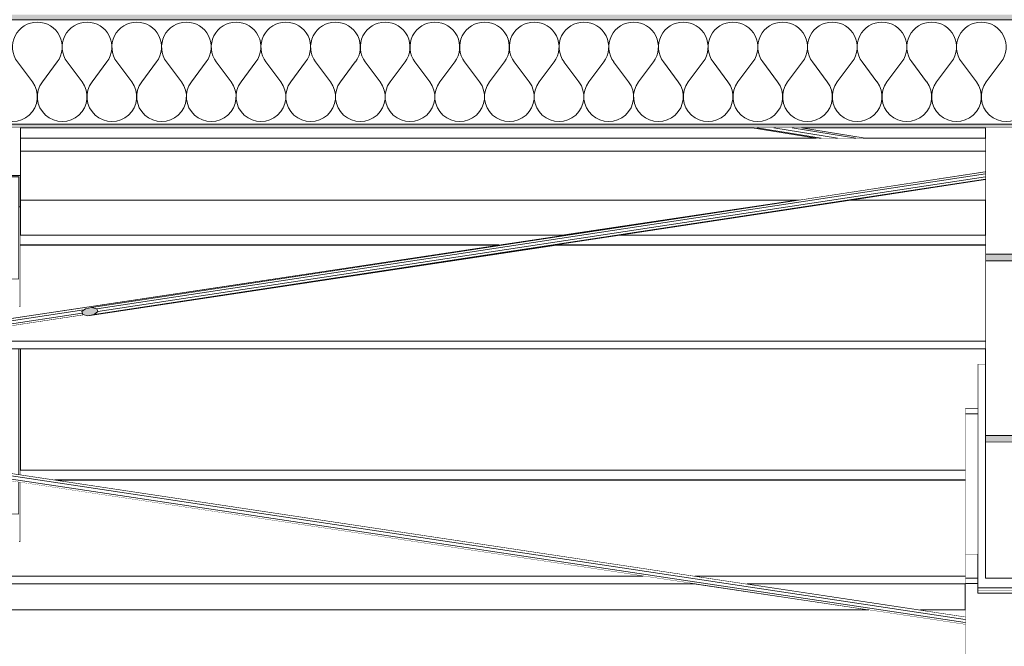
# Model space of a CAD drawing. Header units: millimetres. Extents: x -12989 to 402831, y -50461 to 30884.
# Tile 129 of 175: x 390741 to 392695, y -40407 to -39165. Entities that reach past the tile are written whole.
import ezdxf

# ---------------------------------------------------------------- set-up
doc = ezdxf.new("R2010")
doc.units = ezdxf.units.MM
doc.header["$MEASUREMENT"] = 0
doc.linetypes.add('Wipeout_Contour', pattern=[1000, 0, -1000])
for name, color, linetype in [('AS_Belki.Import IFC', 7, 'Continuous'), ('AS_Blachy.Import IFC', 7, 'Continuous'), ('Nowe_A__DACHY', 7, 'Continuous'), ('Nowe_A__SCIANY', 7, 'Continuous')]:
    doc.layers.add(name, color=color, linetype=linetype)
for name, color, linetype, lineweight in [('AS_Belki.Import IFC_Nr_pióra__1', 7, 'Continuous', 13), ('AS_Belki.Import IFC_Nr_pióra__90', 7, 'Continuous', 13), ('AS_Blachy.Import IFC_Nr_pióra__4', 7, 'Continuous', 13), ('Nowe_A__DACHY_Nr_pióra__52', 7, 'Continuous', 15), ('Nowe_A__DACHY_Nr_pióra__72', 7, 'Continuous', 13)]:
    doc.layers.add(name, color=color, linetype=linetype, lineweight=lineweight)
doc.layers.add('Nowe_A__DACHY_Nr_pióra__162', color=7, linetype='Continuous', lineweight=5, true_color=0x6a6a6a)
doc.layers.add('Nowe_A__DACHY_Nr_pióra__174', color=7, linetype='Continuous', lineweight=5, true_color=0x6a6a6a)

# ---------------------------------------------------------------- blocks, each defined once
blk = doc.blocks.new('ElemPrzekroju_2_1', base_point=(362576.7, -45960.6))
at = {"color": 254, "linetype": 'Wipeout_Contour', "lineweight": 0, "ltscale": 1567119.459461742}
blk.add_wipeout([(387319.9, -40283.5), (386975.7, -40335.2), (392425.5, -40335.2), (392081.3, -40283.5)], dxfattribs=at).dxf.layer = 'Nowe_A__SCIANY'
at = {"color": 254, "linetype": 'Wipeout_Contour', "lineweight": 0, "ltscale": 1578203.877762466}
blk.add_wipeout([(392617.1, -40283.5), (392184.1, -40283.5), (392528.3, -40335.2), (392617.1, -40335.2)], dxfattribs=at).dxf.layer = 'Nowe_A__SCIANY'
blk = doc.blocks.new('ElemPrzekroju_149_1', base_point=(362576.7, -45960.6))
at = {"color": 254, "linetype": 'Wipeout_Contour', "lineweight": 0, "ltscale": 1578748.347798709}
blk.add_wipeout([(392617.1, -40272), (392642.1, -40272), (392642.1, -40224.1), (392617.1, -40224.1)], dxfattribs=at).dxf.layer = 'AS_Blachy.Import IFC'
at = {"layer": 'AS_Blachy.Import IFC_Nr_pióra__4', "color": 7, "linetype": 'Continuous', "lineweight": 13}
for p, q in [((392642.1, -40224.1), (392617.1, -40224.1)), ((392617.1, -40224.1), (392617.1, -40272))]:
    blk.add_line(p, q, dxfattribs=at)
blk = doc.blocks.new('ElemPrzekroju_154_1', base_point=(362576.7, -45960.6))
at = {"color": 254, "linetype": 'Wipeout_Contour', "lineweight": 0, "ltscale": 1578760.279697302}
blk.add_wipeout([(392617.1, -40282.5), (392642.1, -40282.5), (392642.1, -40272), (392617.1, -40272)], dxfattribs=at).dxf.layer = 'AS_Blachy.Import IFC'
at = {"color": 254, "linetype": 'Wipeout_Contour', "lineweight": 0, "ltscale": 1579655.583911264}
blk.add_wipeout([(392842.1, -40282.5), (392867.1, -40282.5), (392867.1, -40272), (392842.1, -40272)], dxfattribs=at).dxf.layer = 'AS_Blachy.Import IFC'
at = {"layer": 'AS_Blachy.Import IFC_Nr_pióra__4', "color": 7, "linetype": 'Continuous', "lineweight": 13}
for p, q in [((392642.1, -40272), (392617.1, -40272)), ((392867.1, -40272), (392842.1, -40272))]:
    blk.add_line(p, q, dxfattribs=at)
at = {"color": 254, "linetype": 'Wipeout_Contour', "lineweight": 0, "ltscale": 3158546.546242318}
blk.add_wipeout([(392617.1, -40282.5), (392617.1, -40879.2), (392867.1, -40879.2), (392867.1, -40282.5), (392842.1, -40282.5), (392842.1, -40301.8), (392642.1, -40301.8), (392642.1, -40282.5)], dxfattribs=at).dxf.layer = 'AS_Blachy.Import IFC'
at = {"layer": 'AS_Blachy.Import IFC_Nr_pióra__4', "color": 7, "linetype": 'Continuous', "lineweight": 13}
for p, q in [((392617.1, -40272), (392617.1, -40282.5)), ((392867.1, -40272), (392867.1, -40282.5)), ((392642.1, -40282.5), (392617.1, -40282.5)), ((392617.1, -40282.5), (392617.1, -40879.2)), ((392867.1, -40282.5), (392842.1, -40282.5)), ((392867.1, -40879.2), (392867.1, -40282.5)), ((392617.1, -40879.2), (392867.1, -40879.2))]:
    blk.add_line(p, q, dxfattribs=at)
blk = doc.blocks.new('ElemPrzekroju_155_1', base_point=(362576.7, -45960.6))
at = {"color": 254, "linetype": 'Wipeout_Contour', "lineweight": 0, "ltscale": 3158243.087888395}
blk.add_wipeout([(392642.1, -39847.1), (392642.1, -40291.4), (392842.1, -40291.4), (392842.1, -39847.1), (392827.1, -39847.1), (392827.1, -40272.1), (392657.1, -40272.1), (392657.1, -39847.1)], dxfattribs=at).dxf.layer = 'AS_Blachy.Import IFC'
at = {"layer": 'AS_Blachy.Import IFC_Nr_pióra__4', "color": 7, "linetype": 'Continuous', "lineweight": 13}
for p, q in [((392642.1, -39847.1), (392657.1, -39847.1)), ((392827.1, -39847.1), (392842.1, -39847.1))]:
    blk.add_line(p, q, dxfattribs=at)
at = {"color": 254, "linetype": 'Wipeout_Contour', "lineweight": 0, "ltscale": 1579214.772089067}
blk.add_wipeout([(392842.1, -40291.4), (392642.1, -40291.4), (392642.1, -40296.6), (392842.1, -40296.6)], dxfattribs=at).dxf.layer = 'AS_Blachy.Import IFC'
at = {"layer": 'AS_Blachy.Import IFC_Nr_pióra__4', "color": 7, "linetype": 'Continuous', "lineweight": 13}
for p, q in [((392642.1, -40291.4), (392642.1, -39847.1)), ((392842.1, -39847.1), (392842.1, -40291.4)), ((392842.1, -40291.4), (392642.1, -40291.4)), ((392642.1, -40291.4), (392642.1, -40296.6)), ((392842.1, -40291.4), (392842.1, -40296.6)), ((392842.1, -40296.6), (392642.1, -40296.6))]:
    blk.add_line(p, q, dxfattribs=at)
blk = doc.blocks.new('ElemPrzekroju_160_1', base_point=(362576.7, -45960.6))
at = {"color": 254, "linetype": 'Wipeout_Contour', "lineweight": 0, "ltscale": 1579216.885448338}
blk.add_wipeout([(392642.1, -40296.6), (392642.1, -40301.8), (392842.1, -40301.8), (392842.1, -40296.6)], dxfattribs=at).dxf.layer = 'AS_Blachy.Import IFC'
at = {"layer": 'AS_Blachy.Import IFC_Nr_pióra__4', "color": 7, "linetype": 'Continuous', "lineweight": 13}
for p, q in [((392642.1, -40296.6), (392642.1, -40301.8)), ((392842.1, -40301.8), (392642.1, -40301.8)), ((392842.1, -40296.6), (392842.1, -40301.8))]:
    blk.add_line(p, q, dxfattribs=at)
blk = doc.blocks.new('ElemPrzekroju_168_1', base_point=(362576.7, -45960.6))
at = {"color": 254, "linetype": 'Wipeout_Contour', "lineweight": 0, "ltscale": 1578623.396812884}
blk.add_wipeout([(392642.1, -39934.7), (392617.1, -39934.7), (392617.1, -39946.3), (392642.1, -39946.3)], dxfattribs=at).dxf.layer = 'AS_Blachy.Import IFC'
at = {"color": 254, "linetype": 'Wipeout_Contour', "lineweight": 0, "ltscale": 1579518.778615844}
blk.add_wipeout([(392867.1, -39934.7), (392842.1, -39934.7), (392842.1, -39946.3), (392867.1, -39946.3)], dxfattribs=at).dxf.layer = 'AS_Blachy.Import IFC'
at = {"layer": 'AS_Blachy.Import IFC_Nr_pióra__4', "color": 7, "linetype": 'Continuous', "lineweight": 13}
for p, q in [((392617.1, -39934.7), (392642.1, -39934.7)), ((392842.1, -39934.7), (392867.1, -39934.7))]:
    blk.add_line(p, q, dxfattribs=at)
at = {"color": 254, "linetype": 'Wipeout_Contour', "lineweight": 0, "ltscale": 1578682.157918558}
blk.add_wipeout([(392617.1, -40224.1), (392642.1, -40224.1), (392642.1, -39946.3), (392617.1, -39946.3)], dxfattribs=at).dxf.layer = 'AS_Blachy.Import IFC'
at = {"color": 254, "linetype": 'Wipeout_Contour', "lineweight": 0, "ltscale": 1579577.50638029}
blk.add_wipeout([(392842.1, -39946.3), (392842.1, -40224.1), (392867.1, -40224.1), (392867.1, -39946.3)], dxfattribs=at).dxf.layer = 'AS_Blachy.Import IFC'
at = {"layer": 'AS_Blachy.Import IFC_Nr_pióra__4', "color": 7, "linetype": 'Continuous', "lineweight": 13}
for p, q in [((392617.1, -39946.3), (392617.1, -39934.7)), ((392867.1, -39946.3), (392867.1, -39934.7)), ((392617.1, -40224.1), (392617.1, -39946.3)), ((392617.1, -39946.3), (392642.1, -39946.3)), ((392842.1, -39946.3), (392867.1, -39946.3)), ((392867.1, -39946.3), (392867.1, -40224.1))]:
    blk.add_line(p, q, dxfattribs=at)
blk = doc.blocks.new('ElemPrzekroju_173_1', base_point=(362576.7, -45960.6))
at = {"color": 254, "linetype": 'Wipeout_Contour', "lineweight": 0, "ltscale": 1573905.929002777}
blk.add_wipeout([(390742.1, -39378.9), (390742.1, -39399.7), (392321, -39399.7), (392194.6, -39378.9)], dxfattribs=at).dxf.layer = 'Nowe_A__DACHY'
at = {"color": 254, "linetype": 'Wipeout_Contour', "lineweight": 0, "ltscale": 1573562.8361127}
blk.add_wipeout([(392283.2, -39522.2), (390742.1, -39522.2), (390742.1, -39591.8), (391819.7, -39591.8)], dxfattribs=at).dxf.layer = 'Nowe_A__DACHY'
at = {"color": 254, "linetype": 'Wipeout_Contour', "lineweight": 0, "ltscale": 3153522.831085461}
blk.add_wipeout([(390742.1, -39817.6), (390742.1, -40057.7), (392617.1, -40057.7), (392617.1, -39934.7), (392642.1, -39934.7), (392642.1, -39847.1), (392657.1, -39847.1), (392657.1, -39817.6)], dxfattribs=at).dxf.layer = 'Nowe_A__DACHY'
at = {"color": 254, "linetype": 'Wipeout_Contour', "lineweight": 0, "ltscale": 1577910.846984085}
blk.add_wipeout([(392292.4, -39378.9), (392418.7, -39399.7), (392657.1, -39399.7), (392657.1, -39378.9)], dxfattribs=at).dxf.layer = 'Nowe_A__DACHY'
at = {"color": 254, "linetype": 'Wipeout_Contour', "lineweight": 0, "ltscale": 1577588.841227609}
blk.add_wipeout([(391930.7, -39591.8), (392657.1, -39591.8), (392657.1, -39522.2), (392389.6, -39522.2)], dxfattribs=at).dxf.layer = 'Nowe_A__DACHY'
blk = doc.blocks.new('*X188', base_point=(362576.7, -45960.6))
at = {"layer": 'Nowe_A__DACHY_Nr_pióra__174', "color": 251, "linetype": 'Continuous', "lineweight": 5, "true_color": 0x6a6a6a}
for p, q in [((390765.8, -39287.9), (390736.3, -39248.4)), ((390785.6, -39287.9), (390815.1, -39248.4)), ((390864.4, -39287.9), (390834.9, -39248.4)), ((390884.2, -39287.9), (390913.7, -39248.4)), ((390963, -39287.9), (390933.5, -39248.4)), ((390982.8, -39287.9), (391012.3, -39248.4)), ((391061.6, -39287.9), (391032.1, -39248.4)), ((391081.4, -39287.9), (391110.9, -39248.4)), ((391160.2, -39287.9), (391130.7, -39248.4)), ((391179.9, -39287.9), (391209.5, -39248.4)), ((391258.8, -39287.9), (391229.2, -39248.4)), ((391278.5, -39287.9), (391308.1, -39248.4)), ((391357.4, -39287.9), (391327.8, -39248.4)), ((391377.1, -39287.9), (391406.7, -39248.4)), ((391456, -39287.9), (391426.4, -39248.4)), ((391475.7, -39287.9), (391505.3, -39248.4)), ((391554.6, -39287.9), (391525, -39248.4)), ((391574.3, -39287.9), (391603.9, -39248.4)), ((391653.2, -39287.9), (391623.6, -39248.4)), ((391672.9, -39287.9), (391702.5, -39248.4)), ((391751.8, -39287.9), (391722.2, -39248.4)), ((391771.5, -39287.9), (391801.1, -39248.4)), ((391850.4, -39287.9), (391820.8, -39248.4)), ((391870.1, -39287.9), (391899.7, -39248.4)), ((391949, -39287.9), (391919.4, -39248.4)), ((391968.7, -39287.9), (391998.3, -39248.4)), ((392047.6, -39287.9), (392018, -39248.4)), ((392067.3, -39287.9), (392096.9, -39248.4)), ((392146.2, -39287.9), (392116.6, -39248.4)), ((392165.9, -39287.9), (392195.5, -39248.4)), ((392244.8, -39287.9), (392215.2, -39248.4)), ((392264.5, -39287.9), (392294.1, -39248.4)), ((392343.4, -39287.9), (392313.8, -39248.4)), ((392363.1, -39287.9), (392392.7, -39248.4)), ((392442, -39287.9), (392412.4, -39248.4)), ((392461.7, -39287.9), (392491.3, -39248.4)), ((392540.6, -39287.9), (392511, -39248.4)), ((392560.3, -39287.9), (392589.9, -39248.4)), ((392639.2, -39287.9), (392609.6, -39248.4)), ((392658.9, -39287.9), (392688.5, -39248.4))]:
    blk.add_line(p, q, dxfattribs=at)
for centre, start, end in [((390775.7, -39218.8), 90, 216.8699), ((390775.7, -39218.8), 323.1301, 90), ((390874.3, -39218.8), 90, 216.8699), ((390874.3, -39218.8), 323.1301, 90), ((390972.9, -39218.8), 90, 216.8699), ((390972.9, -39218.8), 323.1301, 90), ((391071.5, -39218.8), 90, 216.8699), ((391071.5, -39218.8), 323.1301, 90), ((391170.1, -39218.8), 90, 216.8699), ((391170.1, -39218.8), 323.1301, 90), ((391268.7, -39218.8), 90, 216.8699), ((391268.7, -39218.8), 323.1301, 90), ((391367.3, -39218.8), 90, 216.8699), ((391367.3, -39218.8), 323.1301, 90), ((391465.9, -39218.8), 90, 216.8699), ((391465.9, -39218.8), 323.1301, 90), ((391564.5, -39218.8), 90, 216.8699), ((391564.5, -39218.8), 323.1301, 90), ((391663.1, -39218.8), 90, 216.8699), ((391663.1, -39218.8), 323.1301, 90), ((391761.7, -39218.8), 90, 216.8699), ((391761.7, -39218.8), 323.1301, 90), ((391860.3, -39218.8), 90, 216.8699), ((391860.3, -39218.8), 323.1301, 90), ((391958.9, -39218.8), 90, 216.8699), ((391958.9, -39218.8), 323.1301, 90), ((392057.5, -39218.8), 90, 216.8699), ((392057.5, -39218.8), 323.1301, 90), ((392156.1, -39218.8), 90, 216.8699), ((392156.1, -39218.8), 323.1301, 90), ((392254.7, -39218.8), 90, 216.8699), ((392254.7, -39218.8), 323.1301, 90), ((392353.3, -39218.8), 90, 216.8699), ((392353.3, -39218.8), 323.1301, 90), ((392451.9, -39218.8), 90, 216.8699), ((392451.9, -39218.8), 323.1301, 90), ((392550.5, -39218.8), 90, 216.8699), ((392550.5, -39218.8), 323.1301, 90), ((392649.1, -39218.8), 90, 216.8699), ((392649.1, -39218.8), 323.1301, 90), ((390726.4, -39317.4), 143.1301, 36.8699), ((390825, -39317.4), 143.1301, 36.8699), ((390923.6, -39317.4), 143.1301, 36.8699), ((391022.2, -39317.4), 143.1301, 36.8699), ((391120.8, -39317.4), 143.1301, 36.8699), ((391219.4, -39317.4), 143.1301, 36.8699), ((391318, -39317.4), 143.1301, 36.8699), ((391416.6, -39317.4), 143.1301, 36.8699), ((391515.2, -39317.4), 143.1301, 36.8699), ((391613.8, -39317.4), 143.1301, 36.8699), ((391712.4, -39317.4), 143.1301, 36.8699), ((391811, -39317.4), 143.1301, 36.8699), ((391909.6, -39317.4), 143.1301, 36.8699), ((392008.2, -39317.4), 143.1301, 36.8699), ((392106.8, -39317.4), 143.1301, 36.8699), ((392205.4, -39317.4), 143.1301, 36.8699), ((392304, -39317.4), 143.1301, 36.8699), ((392402.6, -39317.4), 143.1301, 36.8699), ((392501.2, -39317.4), 143.1301, 36.8699), ((392599.8, -39317.4), 143.1301, 36.8699), ((392698.4, -39317.4), 143.1301, 36.8699)]:
    blk.add_arc(centre, 49.3, start, end, dxfattribs=at)
blk = doc.blocks.new('*X189', base_point=(362576.7, -45960.6))
at = {"layer": 'Nowe_A__DACHY_Nr_pióra__162', "linetype": 'Continuous', "lineweight": 5, "true_color": 0x6a6a6a}
blk.add_hatch(color=251, dxfattribs=at).paths.add_polyline_path([(399106.7, -39371.7), (362046.7, -39371.7), (362046.7, -39378.9), (399106.7, -39378.9)])
blk = doc.blocks.new('ElemPrzekroju_174_1', base_point=(362576.7, -45960.6))
at = {"layer": 'Nowe_A__DACHY_Nr_pióra__162', "linetype": 'Continuous', "lineweight": 0, "true_color": 0x353535}
blk.add_hatch(color=250, dxfattribs=at).paths.add_polyline_path([(362046.7, -39154.3), (362046.7, -39164.6), (399106.7, -39164.6), (399106.7, -39154.3)])
at = {"color": 254, "linetype": 'Wipeout_Contour', "lineweight": 0, "ltscale": 1530407.977953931}
blk.add_wipeout([(399106.7, -39164.6), (362046.7, -39164.6), (362046.7, -39371.7), (399106.7, -39371.7)], dxfattribs=at).dxf.layer = 'Nowe_A__DACHY'
at = {"layer": 'Nowe_A__DACHY_Nr_pióra__52', "color": 7, "linetype": 'Continuous', "lineweight": 15}
blk.add_line((399106.7, -39164.6), (362046.7, -39164.6), dxfattribs=at)
at = {"layer": 'Nowe_A__DACHY', "lineweight": 0}
blk.add_blockref('*X188', (362576.7, -45960.6), dxfattribs=at)
at = {"color": 254, "linetype": 'Wipeout_Contour', "lineweight": 0, "ltscale": 1530452.073854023}
blk.add_wipeout([(399106.7, -39371.7), (362046.7, -39371.7), (362046.7, -39378.9), (399106.7, -39378.9)], dxfattribs=at).dxf.layer = 'Nowe_A__DACHY'
at = {"layer": 'Nowe_A__DACHY_Nr_pióra__52', "color": 7, "linetype": 'Continuous', "lineweight": 15}
blk.add_line((399106.7, -39371.7), (362046.7, -39371.7), dxfattribs=at)
at = {"layer": 'Nowe_A__DACHY_Nr_pióra__72', "color": 7, "linetype": 'Continuous', "lineweight": 13}
blk.add_line((398926.7, -39378.9), (368292.5, -39378.9), dxfattribs=at)
at = {"layer": 'Nowe_A__DACHY', "lineweight": 0}
blk.add_blockref('*X189', (362576.7, -45960.6), dxfattribs=at)
blk = doc.blocks.new('ElemPrzekroju_186_1', base_point=(362576.7, -45960.6))
at = {"color": 254, "linetype": 'Wipeout_Contour', "lineweight": 0, "ltscale": 1570849.429636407}
blk.add_wipeout([(390682.1, -39679.4), (390739.1, -39679.4), (390739.1, -39522.2), (390682.1, -39522.2)], dxfattribs=at).dxf.layer = 'AS_Belki.Import IFC'
at = {"layer": 'AS_Belki.Import IFC_Nr_pióra__90', "color": 7, "linetype": 'Continuous', "lineweight": 13}
blk.add_line((390682.1, -39679.4), (390682.1, -39522.2), dxfattribs=at)
at = {"color": 254, "linetype": 'Wipeout_Contour', "lineweight": 0, "ltscale": 1570982.642434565}
blk.add_wipeout([(390739.1, -39734.5), (390742.1, -39734.5), (390742.1, -39535.5), (390739.1, -39535.5)], dxfattribs=at).dxf.layer = 'AS_Belki.Import IFC'
at = {"layer": 'AS_Belki.Import IFC_Nr_pióra__90', "color": 7, "linetype": 'Continuous', "lineweight": 13}
for p, q in [((390739.1, -39734.5), (390739.1, -39535.5)), ((390742.1, -39734.5), (390742.1, -39535.5)), ((390682.1, -39679.4), (390739.1, -39679.4)), ((390739.1, -39734.5), (390742.1, -39734.5))]:
    blk.add_line(p, q, dxfattribs=at)
blk = doc.blocks.new('ElemPrzekroju_200_1', base_point=(362576.7, -45960.6))
at = {"color": 254, "linetype": 'Wipeout_Contour', "lineweight": 0, "ltscale": 1572866.458740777}
blk.add_wipeout([(389713.8, -39923.8), (389700.6, -39925.7), (392617.1, -40364), (392617.1, -40360.1)], dxfattribs=at).dxf.layer = 'AS_Belki.Import IFC'
at = {"color": 254, "linetype": 'Wipeout_Contour', "lineweight": 0, "ltscale": 1572898.406883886}
blk.add_wipeout([(389734.3, -39920.7), (389713.8, -39923.8), (392617.1, -40360.1), (392617.1, -40353.9)], dxfattribs=at).dxf.layer = 'AS_Belki.Import IFC'
at = {"color": 254, "linetype": 'Wipeout_Contour', "lineweight": 0, "ltscale": 1572949.746410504}
blk.add_wipeout([(389750.1, -39918.3), (392617.1, -40349.1), (392617.1, -40348.6), (389752, -39918)], dxfattribs=at).dxf.layer = 'AS_Belki.Import IFC'
at = {"color": 254, "linetype": 'Wipeout_Contour', "lineweight": 0, "ltscale": 1572932.905767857}
blk.add_wipeout([(389734.3, -39920.7), (392617.1, -40353.9), (392617.1, -40349.1), (389750.1, -39918.3)], dxfattribs=at).dxf.layer = 'AS_Belki.Import IFC'
at = {"layer": 'AS_Belki.Import IFC_Nr_pióra__90', "color": 7, "linetype": 'Continuous', "lineweight": 13}
for p, q in [((389734.3, -39920.7), (392617.1, -40353.9)), ((389750.1, -39918.3), (392617.1, -40349.1)), ((389752, -39918), (392617.1, -40348.6)), ((389700.6, -39925.7), (392617.1, -40364)), ((389713.8, -39923.8), (392617.1, -40360.1))]:
    blk.add_line(p, q, dxfattribs=at)
blk = doc.blocks.new('ElemPrzekroju_219_1', base_point=(362576.7, -45960.6))
at = {"color": 254, "linetype": 'Wipeout_Contour', "lineweight": 0, "ltscale": 1570986.803476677}
blk.add_wipeout([(390682.1, -39817.6), (390682.1, -40057.8), (390739.1, -40066.3), (390739.1, -39817.6)], dxfattribs=at).dxf.layer = 'AS_Belki.Import IFC'
at = {"layer": 'AS_Belki.Import IFC_Nr_pióra__90', "color": 7, "linetype": 'Continuous', "lineweight": 13}
blk.add_line((390682.1, -40057.8), (390682.1, -39817.6), dxfattribs=at)
at = {"color": 254, "linetype": 'Wipeout_Contour', "lineweight": 0, "ltscale": 1571056.685630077}
blk.add_wipeout([(390682.1, -40073.2), (390682.1, -40145.3), (390739.1, -40145.3), (390739.1, -40081.8)], dxfattribs=at).dxf.layer = 'AS_Belki.Import IFC'
at = {"layer": 'AS_Belki.Import IFC_Nr_pióra__90', "color": 7, "linetype": 'Continuous', "lineweight": 13}
blk.add_line((390682.1, -40145.3), (390682.1, -40073.2), dxfattribs=at)
at = {"color": 254, "linetype": 'Wipeout_Contour', "lineweight": 0, "ltscale": 1571107.104436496}
blk.add_wipeout([(390739.1, -39817.6), (390739.1, -40066.3), (390742.1, -40066.8), (390742.1, -39817.6)], dxfattribs=at).dxf.layer = 'AS_Belki.Import IFC'
at = {"color": 254, "linetype": 'Wipeout_Contour', "lineweight": 0, "ltscale": 1571188.228330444}
blk.add_wipeout([(390742.1, -40082.2), (390739.1, -40081.8), (390739.1, -40200.3), (390742.1, -40200.3)], dxfattribs=at).dxf.layer = 'AS_Belki.Import IFC'
at = {"layer": 'AS_Belki.Import IFC_Nr_pióra__90', "color": 7, "linetype": 'Continuous', "lineweight": 13}
for p, q in [((390739.1, -40066.3), (390739.1, -39817.6)), ((390742.1, -40066.8), (390742.1, -39817.6)), ((390739.1, -40200.3), (390739.1, -40081.8)), ((390742.1, -40200.3), (390742.1, -40082.2)), ((390682.1, -40145.3), (390739.1, -40145.3)), ((390739.1, -40200.3), (390742.1, -40200.3))]:
    blk.add_line(p, q, dxfattribs=at)
blk = doc.blocks.new('ElemPrzekroju_225_1', base_point=(362576.7, -45960.6))
at = {"color": 254, "linetype": 'Wipeout_Contour', "lineweight": 0, "ltscale": 5875204.348646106}
blk.add_wipeout([(387423.2, -40268), (391978, -40268), (390742.1, -40082.2), (390742.1, -40200.3), (390739.1, -40200.3), (390739.1, -40145.3), (390682.1, -40145.3), (390682.1, -40077.5), (388690.4, -40077.5), (388659.1, -40082.2), (388659.1, -40200.3), (388656.1, -40200.3), (388656.1, -40145.3), (388599.1, -40145.3), (388599.1, -40091.3)], dxfattribs=at).dxf.layer = 'AS_Belki.Import IFC'
at = {"color": 254, "linetype": 'Wipeout_Contour', "lineweight": 0, "ltscale": 1576339.679849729}
blk.add_wipeout([(392617.1, -40077.5), (390813.6, -40077.5), (392080.8, -40268), (392617.1, -40268)], dxfattribs=at).dxf.layer = 'AS_Belki.Import IFC'
at = {"color": 254, "linetype": 'Wipeout_Contour', "lineweight": 0, "ltscale": 1575037.426756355}
blk.add_wipeout([(392617.1, -40077), (390810.2, -40077), (390813.6, -40077.5), (392617.1, -40077.5)], dxfattribs=at).dxf.layer = 'AS_Belki.Import IFC'
at = {"color": 254, "linetype": 'Wipeout_Contour', "lineweight": 0, "ltscale": 1567105.562106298}
blk.add_wipeout([(387423.2, -40268), (387319.9, -40283.5), (392081.3, -40283.5), (391978, -40268)], dxfattribs=at).dxf.layer = 'AS_Belki.Import IFC'
at = {"layer": 'AS_Belki.Import IFC_Nr_pióra__90', "color": 7, "linetype": 'Continuous', "lineweight": 13}
blk.add_line((387423.2, -40268), (391978, -40268), dxfattribs=at)
at = {"color": 254, "linetype": 'Wipeout_Contour', "lineweight": 0, "ltscale": 1967753.666195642}
blk.add_wipeout([(392617.1, -40057.7), (390742.1, -40057.7), (390742.1, -40066.8), (390810.2, -40077), (392617.1, -40077)], dxfattribs=at).dxf.layer = 'AS_Belki.Import IFC'
at = {"color": 254, "linetype": 'Wipeout_Contour', "lineweight": 0, "ltscale": 1577745.572382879}
blk.add_wipeout([(392617.1, -40268), (392080.8, -40268), (392184.1, -40283.5), (392617.1, -40283.5)], dxfattribs=at).dxf.layer = 'AS_Belki.Import IFC'
at = {"layer": 'AS_Belki.Import IFC_Nr_pióra__90', "color": 7, "linetype": 'Continuous', "lineweight": 13}
for p, q in [((390742.1, -40057.7), (392617.1, -40057.7)), ((390810.2, -40077), (392617.1, -40077)), ((390813.6, -40077.5), (392617.1, -40077.5)), ((392080.8, -40268), (392617.1, -40268)), ((387319.9, -40283.5), (392081.3, -40283.5)), ((392184.1, -40283.5), (392617.1, -40283.5))]:
    blk.add_line(p, q, dxfattribs=at)
blk = doc.blocks.new('ElemPrzekroju_227_1', base_point=(362576.7, -45960.6))
at = {"color": 254, "linetype": 'Wipeout_Contour', "lineweight": 0, "ltscale": 1962127.353481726}
blk.add_wipeout([(389700.6, -39921.8), (389700.6, -39925.7), (390868.8, -39750.2), (390865.9, -39749.5), (390864.9, -39746.8)], dxfattribs=at).dxf.layer = 'AS_Belki.Import IFC'
at = {"color": 254, "linetype": 'Wipeout_Contour', "lineweight": 0, "ltscale": 1962122.065026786}
blk.add_wipeout([(390868.1, -39740.2), (389700.6, -39915.6), (389700.6, -39921.8), (390864.9, -39746.8), (390863.8, -39743.6)], dxfattribs=at).dxf.layer = 'AS_Belki.Import IFC'
at = {"color": 254, "linetype": 'Wipeout_Contour', "lineweight": 0, "ltscale": 2750691.778446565}
blk.add_wipeout([(389700.6, -39915.6), (390868.1, -39740.2), (390871.1, -39737.8), (390883.3, -39735.4), (392287.7, -39522.2), (392287, -39522.2), (389700.6, -39910.8)], dxfattribs=at).dxf.layer = 'AS_Belki.Import IFC'
at = {"color": 254, "linetype": 'Wipeout_Contour', "lineweight": 0, "ltscale": 1572019.768995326}
blk.add_wipeout([(389700.6, -39910.3), (389700.6, -39910.8), (392287, -39522.2), (392283.2, -39522.2)], dxfattribs=at).dxf.layer = 'AS_Belki.Import IFC'
at = {"layer": 'AS_Belki.Import IFC_Nr_pióra__90', "color": 7, "linetype": 'Continuous', "lineweight": 13}
for p, q in [((392283.2, -39522.2), (389700.6, -39910.3)), ((392287, -39522.2), (389700.6, -39910.8)), ((390868.1, -39740.2), (389700.6, -39915.6)), ((390868.8, -39750.2), (386784.1, -40364)), ((390864.9, -39746.8), (389700.6, -39921.8))]:
    blk.add_line(p, q, dxfattribs=at)
blk = doc.blocks.new('ElemPrzekroju_228_1', base_point=(362576.7, -45960.6))
at = {"color": 254, "linetype": 'Wipeout_Contour', "lineweight": 0, "ltscale": 2350721.786418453}
blk.add_wipeout([(386784.1, -40364), (386784.1, -40435.2), (392617.1, -40435.2), (392617.1, -40364), (392425.5, -40335.2), (386975.7, -40335.2)], dxfattribs=at).dxf.layer = 'AS_Belki.Import IFC'
at = {"layer": 'AS_Belki.Import IFC_Nr_pióra__90', "color": 7, "linetype": 'Continuous', "lineweight": 13}
blk.add_line((392425.5, -40335.2), (386975.7, -40335.2), dxfattribs=at)
at = {"color": 254, "linetype": 'Wipeout_Contour', "lineweight": 0, "ltscale": 1183963.16995359}
blk.add_wipeout([(392617.1, -40335.2), (392528.3, -40335.2), (392617.1, -40348.6)], dxfattribs=at).dxf.layer = 'AS_Belki.Import IFC'
at = {"layer": 'AS_Belki.Import IFC_Nr_pióra__90', "color": 7, "linetype": 'Continuous', "lineweight": 13}
blk.add_line((392617.1, -40335.2), (392528.3, -40335.2), dxfattribs=at)
blk = doc.blocks.new('ElemPrzekroju_240_1', base_point=(362576.7, -45960.6))
at = {"layer": 'AS_Belki.Import IFC_Nr_pióra__1', "color": 7, "linetype": 'Continuous', "lineweight": 13}
blk.add_line((392827.1, -40002.5), (392657.1, -40002.5), dxfattribs=at)
at = {"color": 254, "linetype": 'Wipeout_Contour', "lineweight": 0, "ltscale": 1578895.593993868}
blk.add_wipeout([(392657.1, -39629.8), (392827.1, -39629.8), (392827.1, -39378.9), (392657.1, -39378.9)], dxfattribs=at).dxf.layer = 'AS_Belki.Import IFC'
at = {"color": 254, "linetype": 'Wipeout_Contour', "lineweight": 0, "ltscale": 1579198.053719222}
blk.add_wipeout([(392827.1, -39642.9), (392746.1, -39642.9), (392746.1, -39989.3), (392827.1, -39989.3)], dxfattribs=at).dxf.layer = 'AS_Belki.Import IFC'
at = {"layer": 'AS_Belki.Import IFC_Nr_pióra__1', "color": 7, "linetype": 'Continuous', "lineweight": 13}
for p, q in [((392827.1, -39629.8), (392657.1, -39629.8)), ((392827.1, -39629.8), (392827.1, -39642.9)), ((392827.1, -39989.3), (392827.1, -40002.5))]:
    blk.add_line(p, q, dxfattribs=at)
at = {"layer": 'AS_Belki.Import IFC_Nr_pióra__90', "color": 7, "linetype": 'Continuous', "lineweight": 13}
for p, q in [((392657.1, -39629.8), (392657.1, -39378.9)), ((392827.1, -39629.8), (392827.1, -39378.9)), ((392827.1, -39989.3), (392827.1, -39642.9))]:
    blk.add_line(p, q, dxfattribs=at)
at = {"color": 254, "linetype": 'Wipeout_Contour', "lineweight": 0, "ltscale": 1578843.869221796}
blk.add_wipeout([(392738.1, -39642.9), (392657.1, -39642.9), (392657.1, -39989.3), (392738.1, -39989.3)], dxfattribs=at).dxf.layer = 'AS_Belki.Import IFC'
at = {"layer": 'AS_Belki.Import IFC', "linetype": 'Continuous', "lineweight": 0, "true_color": 0x000000}
blk.add_hatch(color=18, dxfattribs=at).paths.add_polyline_path([(392738.1, -39989.3), (392657.1, -39989.3), (392657.1, -40002.5), (392827.1, -40002.5), (392827.1, -39989.3), (392746.1, -39989.3), (392746.1, -39642.9), (392827.1, -39642.9), (392827.1, -39629.8), (392657.1, -39629.8), (392657.1, -39642.9), (392738.1, -39642.9)])
at = {"layer": 'AS_Belki.Import IFC_Nr_pióra__1', "color": 7, "linetype": 'Continuous', "lineweight": 13}
for p, q in [((392657.1, -39629.8), (392657.1, -39642.9)), ((392738.1, -39642.9), (392657.1, -39642.9)), ((392738.1, -39642.9), (392738.1, -39989.3)), ((392746.1, -39642.9), (392746.1, -39989.3)), ((392827.1, -39642.9), (392746.1, -39642.9)), ((392657.1, -39989.3), (392657.1, -40002.5)), ((392738.1, -39989.3), (392657.1, -39989.3)), ((392827.1, -39989.3), (392746.1, -39989.3))]:
    blk.add_line(p, q, dxfattribs=at)
at = {"layer": 'AS_Belki.Import IFC_Nr_pióra__90', "color": 7, "linetype": 'Continuous', "lineweight": 13}
blk.add_line((392657.1, -39989.3), (392657.1, -39642.9), dxfattribs=at)
blk = doc.blocks.new('ElemPrzekroju_244_1', base_point=(362576.7, -45960.6))
at = {"color": 254, "linetype": 'Wipeout_Contour', "lineweight": 0, "ltscale": 2363636.76550821}
blk.add_wipeout([(390742.1, -39425.6), (390742.1, -39522.2), (392287.7, -39522.2), (392656.8, -39466.2), (392657.1, -39466.2), (392657.1, -39425.6)], dxfattribs=at).dxf.layer = 'AS_Belki.Import IFC'
at = {"layer": 'AS_Belki.Import IFC_Nr_pióra__90', "color": 7, "linetype": 'Continuous', "lineweight": 13}
for p, q in [((392656.8, -39466.2), (392657.1, -39466.2)), ((390742.1, -39522.2), (392287.7, -39522.2))]:
    blk.add_line(p, q, dxfattribs=at)
at = {"color": 254, "linetype": 'Wipeout_Contour', "lineweight": 0, "ltscale": 1574709.799005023}
blk.add_wipeout([(390742.1, -39399.7), (390742.1, -39425.6), (392657.1, -39425.6), (392657.1, -39399.7)], dxfattribs=at).dxf.layer = 'AS_Belki.Import IFC'
at = {"color": 254, "linetype": 'Wipeout_Contour', "lineweight": 0, "ltscale": 1578288.817434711}
blk.add_wipeout([(392389.6, -39522.2), (392657.1, -39522.2), (392657.1, -39481.6), (392656.8, -39481.6)], dxfattribs=at).dxf.layer = 'AS_Belki.Import IFC'
at = {"layer": 'AS_Belki.Import IFC_Nr_pióra__90', "color": 7, "linetype": 'Continuous', "lineweight": 13}
for p, q in [((390742.1, -39399.7), (392657.1, -39399.7)), ((390742.1, -39425.6), (392657.1, -39425.6)), ((392657.1, -39481.6), (392656.8, -39481.6)), ((392389.6, -39522.2), (392657.1, -39522.2))]:
    blk.add_line(p, q, dxfattribs=at)
blk = doc.blocks.new('ElemPrzekroju_245_1', base_point=(362576.7, -45960.6))
at = {"color": 254, "linetype": 'Wipeout_Contour', "lineweight": 0, "ltscale": 1579150.999731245}
blk.add_wipeout([(392657.1, -40002.5), (392657.1, -40272.1), (392827.1, -40272.1), (392827.1, -40002.5)], dxfattribs=at).dxf.layer = 'AS_Belki.Import IFC'
at = {"layer": 'AS_Belki.Import IFC_Nr_pióra__90', "color": 7, "linetype": 'Continuous', "lineweight": 13}
for p, q in [((392657.1, -40002.5), (392657.1, -40272.1)), ((392827.1, -40002.5), (392827.1, -40272.1)), ((392827.1, -40272.1), (392657.1, -40272.1))]:
    blk.add_line(p, q, dxfattribs=at)
blk = doc.blocks.new('ElemPrzekroju_267_1', base_point=(362576.7, -45960.6))
at = {"color": 254, "linetype": 'Wipeout_Contour', "lineweight": 0, "ltscale": 1574331.568195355}
blk.add_wipeout([(390523.3, -39802.1), (390420, -39817.6), (392657.1, -39817.6), (392657.1, -39802.1)], dxfattribs=at).dxf.layer = 'AS_Belki.Import IFC'
at = {"layer": 'AS_Belki.Import IFC_Nr_pióra__90', "color": 7, "linetype": 'Continuous', "lineweight": 13}
blk.add_line((390420, -39817.6), (392657.1, -39817.6), dxfattribs=at)
at = {"color": 254, "linetype": 'Wipeout_Contour', "lineweight": 0, "ltscale": 6267202.972081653}
blk.add_wipeout([(387713.5, -39611.7), (388980.7, -39802.1), (390420.5, -39802.1), (391687.7, -39611.7), (390742.1, -39611.7), (390742.1, -39734.5), (390739.1, -39734.5), (390739.1, -39679.4), (390682.1, -39679.4), (390682.1, -39611.7), (388659.1, -39611.7), (388659.1, -39734.5), (388656.1, -39734.5), (388656.1, -39679.4), (388599.1, -39679.4), (388599.1, -39611.7)], dxfattribs=at).dxf.layer = 'AS_Belki.Import IFC'
at = {"color": 254, "linetype": 'Wipeout_Contour', "lineweight": 0, "ltscale": 2361440.156764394}
blk.add_wipeout([(390523.3, -39802.1), (392657.1, -39802.1), (392657.1, -39611.7), (391800.1, -39611.7), (390876, -39751.9), (390868.8, -39750.2)], dxfattribs=at).dxf.layer = 'AS_Belki.Import IFC'
at = {"layer": 'AS_Belki.Import IFC_Nr_pióra__90', "color": 7, "linetype": 'Continuous', "lineweight": 13}
blk.add_line((390523.3, -39802.1), (392657.1, -39802.1), dxfattribs=at)
at = {"color": 254, "linetype": 'Wipeout_Contour', "lineweight": 0, "ltscale": 1572864.089895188}
blk.add_wipeout([(390742.1, -39611.7), (391687.7, -39611.7), (391691.2, -39611.1), (390742.1, -39611.1)], dxfattribs=at).dxf.layer = 'AS_Belki.Import IFC'
at = {"color": 254, "linetype": 'Wipeout_Contour', "lineweight": 0, "ltscale": 1576898.147261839}
blk.add_wipeout([(391803.5, -39611.1), (391800.1, -39611.7), (392657.1, -39611.7), (392657.1, -39611.1)], dxfattribs=at).dxf.layer = 'AS_Belki.Import IFC'
at = {"color": 254, "linetype": 'Wipeout_Contour', "lineweight": 0, "ltscale": 1572991.538768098}
blk.add_wipeout([(391819.7, -39591.8), (390742.1, -39591.8), (390742.1, -39611.1), (391691.2, -39611.1)], dxfattribs=at).dxf.layer = 'AS_Belki.Import IFC'
at = {"layer": 'AS_Belki.Import IFC_Nr_pióra__90', "color": 7, "linetype": 'Continuous', "lineweight": 13}
for p, q in [((390742.1, -39611.1), (391691.2, -39611.1)), ((390742.1, -39611.7), (391687.7, -39611.7))]:
    blk.add_line(p, q, dxfattribs=at)
at = {"color": 254, "linetype": 'Wipeout_Contour', "lineweight": 0, "ltscale": 1577024.036629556}
blk.add_wipeout([(391930.7, -39591.8), (391803.5, -39611.1), (392657.1, -39611.1), (392657.1, -39591.8)], dxfattribs=at).dxf.layer = 'AS_Belki.Import IFC'
at = {"layer": 'AS_Belki.Import IFC_Nr_pióra__90', "color": 7, "linetype": 'Continuous', "lineweight": 13}
for p, q in [((390742.1, -39591.8), (391819.7, -39591.8)), ((391930.7, -39591.8), (392657.1, -39591.8)), ((391800.1, -39611.7), (392657.1, -39611.7)), ((391803.5, -39611.1), (392657.1, -39611.1))]:
    blk.add_line(p, q, dxfattribs=at)
blk = doc.blocks.new('ElemPrzekroju_268_1', base_point=(362576.7, -45960.6))
at = {"layer": 'AS_Belki.Import IFC_Nr_pióra__1', "color": 7, "linetype": 'Continuous', "lineweight": 13}
blk.add_line((390863.8, -39743.6), (390865.9, -39749.5), dxfattribs=at)
at = {"color": 254, "linetype": 'Wipeout_Contour', "lineweight": 0, "ltscale": 1969711.887039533}
blk.add_wipeout([(390883.3, -39735.4), (390893.4, -39737.8), (392657.1, -39470.1), (392657.1, -39466.2), (392656.8, -39466.2)], dxfattribs=at).dxf.layer = 'AS_Belki.Import IFC'
at = {"color": 254, "linetype": 'Wipeout_Contour', "lineweight": 0, "ltscale": 1575091.150880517}
blk.add_wipeout([(390893.4, -39737.8), (390895.5, -39743.6), (392657.1, -39476.2), (392657.1, -39470.1)], dxfattribs=at).dxf.layer = 'AS_Belki.Import IFC'
at = {"color": 254, "linetype": 'Wipeout_Contour', "lineweight": 0, "ltscale": 1575088.282866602}
blk.add_wipeout([(390895.5, -39743.6), (390888.2, -39749.5), (392657.1, -39481), (392657.1, -39476.2)], dxfattribs=at).dxf.layer = 'AS_Belki.Import IFC'
at = {"color": 254, "linetype": 'Wipeout_Contour', "lineweight": 0, "ltscale": 1575070.281687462}
blk.add_wipeout([(390876, -39751.9), (392657.1, -39481.6), (392657.1, -39481), (390888.2, -39749.5)], dxfattribs=at).dxf.layer = 'AS_Belki.Import IFC'
at = {"layer": 'AS_Belki.Import IFC', "linetype": 'Continuous', "lineweight": 0, "true_color": 0x000000}
blk.add_hatch(color=18, dxfattribs=at).paths.add_polyline_path([(390876, -39751.9), (390888.2, -39749.5), (390895.5, -39743.6), (390893.4, -39737.8), (390883.3, -39735.4), (390871.1, -39737.8), (390863.8, -39743.6), (390865.9, -39749.5)])
at = {"layer": 'AS_Belki.Import IFC_Nr_pióra__1', "color": 7, "linetype": 'Continuous', "lineweight": 13}
for p, q in [((390871.1, -39737.8), (390863.8, -39743.6)), ((390895.5, -39743.6), (390888.2, -39749.5)), ((390893.4, -39737.8), (390895.5, -39743.6))]:
    blk.add_line(p, q, dxfattribs=at)
at = {"layer": 'AS_Belki.Import IFC_Nr_pióra__1', "color": 7, "linetype": 'Continuous', "lineweight": 13, "flags": 128}
for points in [[(390893.4, -39737.8), (390883.3, -39735.4), (390871.1, -39737.8)], [(390865.9, -39749.5), (390876, -39751.9), (390888.2, -39749.5)]]:
    blk.add_lwpolyline(points, dxfattribs=at)
at = {"layer": 'AS_Belki.Import IFC_Nr_pióra__90', "color": 7, "linetype": 'Continuous', "lineweight": 13}
for p, q in [((390883.3, -39735.4), (392656.8, -39466.2)), ((390893.4, -39737.8), (392657.1, -39470.1)), ((390876, -39751.9), (392656.8, -39481.6)), ((390888.2, -39749.5), (392657.1, -39481)), ((390895.5, -39743.6), (392657.1, -39476.2)), ((392656.8, -39481.6), (392657.1, -39481.6))]:
    blk.add_line(p, q, dxfattribs=at)
blk = doc.blocks.new('ElemPrzekroju_281_1', base_point=(362576.7, -45960.6))
at = {"color": 254, "linetype": 'Wipeout_Contour', "lineweight": 0, "ltscale": 1577273.875063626}
blk.add_wipeout([(392273.7, -39378.9), (392400, -39399.7), (392418.7, -39399.7), (392292.4, -39378.9)], dxfattribs=at).dxf.layer = 'AS_Belki.Import IFC'
at = {"color": 254, "linetype": 'Wipeout_Contour', "lineweight": 0, "ltscale": 1577164.168623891}
blk.add_wipeout([(392237.3, -39378.9), (392363.6, -39399.7), (392400, -39399.7), (392273.7, -39378.9)], dxfattribs=at).dxf.layer = 'AS_Belki.Import IFC'
at = {"color": 254, "linetype": 'Wipeout_Contour', "lineweight": 0, "ltscale": 1577026.587002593}
blk.add_wipeout([(392204.5, -39378.9), (392330.9, -39399.7), (392363.6, -39399.7), (392237.3, -39378.9)], dxfattribs=at).dxf.layer = 'AS_Belki.Import IFC'
at = {"color": 254, "linetype": 'Wipeout_Contour', "lineweight": 0, "ltscale": 1576941.72294884}
blk.add_wipeout([(392194.6, -39378.9), (392321, -39399.7), (392330.9, -39399.7), (392204.5, -39378.9)], dxfattribs=at).dxf.layer = 'AS_Belki.Import IFC'
at = {"layer": 'AS_Belki.Import IFC_Nr_pióra__90', "color": 7, "linetype": 'Continuous', "lineweight": 13}
for p, q in [((392321, -39399.7), (392194.6, -39378.9)), ((392330.9, -39399.7), (392204.5, -39378.9)), ((392363.6, -39399.7), (392237.3, -39378.9)), ((392400, -39399.7), (392273.7, -39378.9)), ((392418.7, -39399.7), (392292.4, -39378.9))]:
    blk.add_line(p, q, dxfattribs=at)
blk = doc.blocks.new('ElemPrzekroju_284_1', base_point=(362576.7, -45960.6))
at = {"layer": 'AS_Belki.Import IFC_Nr_pióra__1', "color": 7, "linetype": 'Continuous', "lineweight": 13}
blk.add_line((390742.1, -39535.5), (390739.1, -39535.5), dxfattribs=at)
at = {"color": 254, "linetype": 'Wipeout_Contour', "lineweight": 0, "ltscale": 1570785.098688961}
blk.add_wipeout([(390682.1, -39473.4), (390742.1, -39473.4), (390742.1, -39378.9), (390682.1, -39378.9)], dxfattribs=at).dxf.layer = 'AS_Belki.Import IFC'
at = {"layer": 'AS_Belki.Import IFC', "linetype": 'Continuous', "lineweight": 0, "true_color": 0x000000}
blk.add_hatch(color=18, dxfattribs=at).paths.add_polyline_path([(390742.1, -39473.4), (390682.1, -39473.4), (390682.1, -39476.5), (390739.1, -39476.5), (390739.1, -39535.5), (390742.1, -39535.5)])
at = {"layer": 'AS_Belki.Import IFC_Nr_pióra__1', "color": 7, "linetype": 'Continuous', "lineweight": 13}
for p, q in [((390682.1, -39473.4), (390682.1, -39476.5)), ((390742.1, -39473.4), (390682.1, -39473.4)), ((390739.1, -39476.5), (390682.1, -39476.5)), ((390739.1, -39476.5), (390739.1, -39535.5)), ((390742.1, -39473.4), (390742.1, -39535.5))]:
    blk.add_line(p, q, dxfattribs=at)
at = {"layer": 'AS_Belki.Import IFC_Nr_pióra__90', "color": 7, "linetype": 'Continuous', "lineweight": 13}
for p, q in [((390682.1, -39378.9), (390682.1, -39473.4)), ((390742.1, -39378.9), (390742.1, -39473.4))]:
    blk.add_line(p, q, dxfattribs=at)

msp = doc.modelspace()

# ---------------------------------------------------------------- block references
at = {"layer": 'Nowe_A__SCIANY', "lineweight": 0}
msp.add_blockref('ElemPrzekroju_2_1', (362576.7, -45960.6), dxfattribs=at)

# ---------------------------------------------------------------- next in the draw order: block references
at = {"layer": 'AS_Blachy.Import IFC', "lineweight": 0}
msp.add_blockref('ElemPrzekroju_149_1', (362576.7, -45960.6), dxfattribs=at)

# ---------------------------------------------------------------- next in the draw order: block references
msp.add_blockref('ElemPrzekroju_154_1', (362576.7, -45960.6), dxfattribs=at)

# ---------------------------------------------------------------- next in the draw order: block references
msp.add_blockref('ElemPrzekroju_155_1', (362576.7, -45960.6), dxfattribs=at)

# ---------------------------------------------------------------- next in the draw order: block references
for name in ['ElemPrzekroju_168_1', 'ElemPrzekroju_160_1']:
    msp.add_blockref(name, (362576.7, -45960.6), dxfattribs=at)

# ---------------------------------------------------------------- next in the draw order: block references
at = {"layer": 'Nowe_A__DACHY', "lineweight": 0}
msp.add_blockref('ElemPrzekroju_173_1', (362576.7, -45960.6), dxfattribs=at)

# ---------------------------------------------------------------- next in the draw order: block references
at = {"layer": 'AS_Belki.Import IFC', "lineweight": 0}
msp.add_blockref('ElemPrzekroju_186_1', (362576.7, -45960.6), dxfattribs=at)
at = {"layer": 'Nowe_A__DACHY', "lineweight": 0}
msp.add_blockref('ElemPrzekroju_174_1', (362576.7, -45960.6), dxfattribs=at)

# ---------------------------------------------------------------- next in the draw order: block references
at = {"layer": 'AS_Belki.Import IFC', "lineweight": 0}
for name in ['ElemPrzekroju_240_1', 'ElemPrzekroju_200_1']:
    msp.add_blockref(name, (362576.7, -45960.6), dxfattribs=at)

# ---------------------------------------------------------------- next in the draw order: block references
msp.add_blockref('ElemPrzekroju_219_1', (362576.7, -45960.6), dxfattribs=at)

# ---------------------------------------------------------------- next in the draw order: block references
msp.add_blockref('ElemPrzekroju_225_1', (362576.7, -45960.6), dxfattribs=at)

# ---------------------------------------------------------------- next in the draw order: block references
for name in ['ElemPrzekroju_227_1', 'ElemPrzekroju_245_1']:
    msp.add_blockref(name, (362576.7, -45960.6), dxfattribs=at)

# ---------------------------------------------------------------- next in the draw order: block references
for name in ['ElemPrzekroju_244_1', 'ElemPrzekroju_267_1', 'ElemPrzekroju_228_1']:
    msp.add_blockref(name, (362576.7, -45960.6), dxfattribs=at)

# ---------------------------------------------------------------- next in the draw order: block references
for name in ['ElemPrzekroju_284_1', 'ElemPrzekroju_281_1', 'ElemPrzekroju_268_1']:
    msp.add_blockref(name, (362576.7, -45960.6), dxfattribs=at)

doc.saveas('drawing.dxf')
